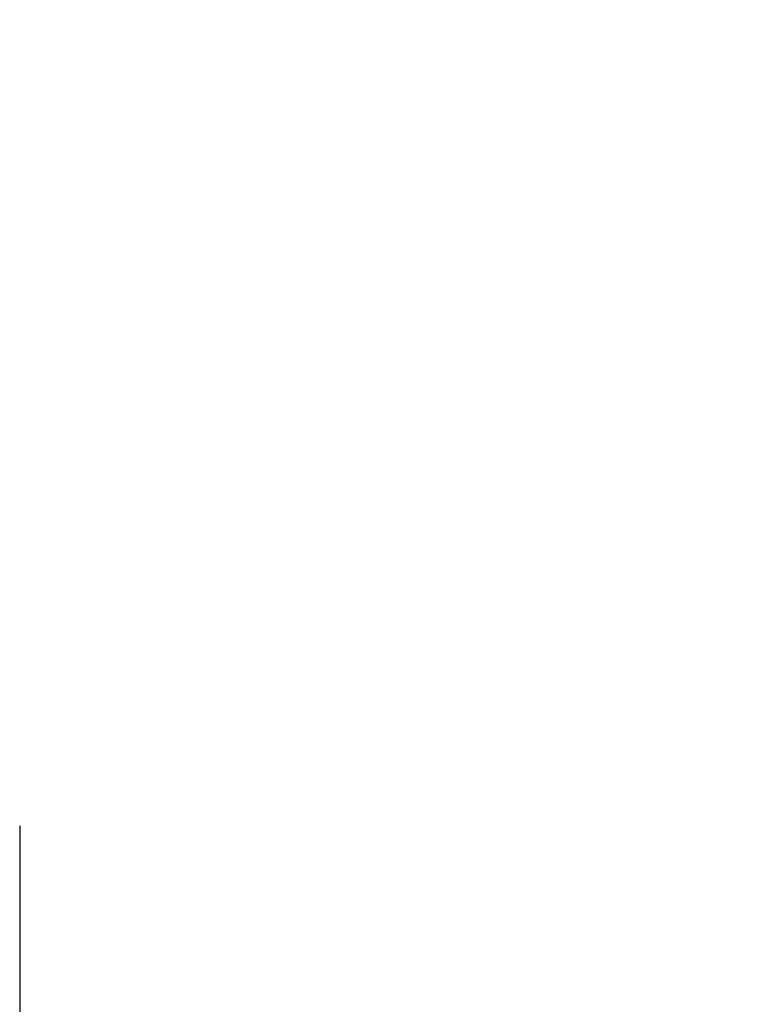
# Model space of a CAD drawing. Header units: inches. Extents: x 0.1 to 43.9, y 0.1 to 33.9.
# Tile 5 of 22: x 17.248 to 17.858, y 9.935 to 10.768. Entities that reach past the tile are written whole.
import ezdxf
from ezdxf import colors
from ezdxf.entities.mleader import LeaderData, LeaderLine
from ezdxf.math import Vec2, Vec3

# ---------------------------------------------------------------- set-up
doc = ezdxf.new("R2010")
doc.units = ezdxf.units.IN
doc.header["$MEASUREMENT"] = 0

msp = doc.modelspace()

# ---------------------------------------------------------------- linework, layer by layer
at = {"color": 7, "linetype": 'Continuous', "lineweight": 25}
msp.add_line((17.24788, 10.0861), (17.24788, 9.9176), dxfattribs=at)

# ---------------------------------------------------------------- leaders
ml = msp.add_multileader_mtext('Standard')
ml.set_content('McMASTER\\P90200A120\\PTYP~20 PCS.\\PPER MACHINE', color=256)
ml.set_leader_properties()
ml.build(insert=Vec2(0, 0))
ml.multileader.update_dxf_attribs({"dogleg_length": 0.2, "arrow_head_size": 0.4})
ctx = ml.context
ctx.base_point, ctx.char_height, ctx.arrow_head_size, ctx.landing_gap_size, ctx.plane_origin = Vec3(14.86023, 13.40407), 0.18, 0.4, 0.09, Vec3(18.22663, 25.27279)
ctx.text_align_type = 2
notes = []
notes.append((ctx, [(0, (1, 1, 0), (17.10023, 13.40407), (-1, 0), 0.2, [(0, [(18.08288, 10.48253)], 0, [])])]))
ctx.mtext.insert, ctx.mtext.alignment, ctx.mtext.flow_direction = Vec3(16.81023, 13.49407), 3, 5
for ctx, leaders in notes:
    for number, flags, end, landing, length, lines in leaders:
        leader = LeaderData()
        leader.index, (leader.has_last_leader_line, leader.has_dogleg_vector, leader.attachment_direction) = number, flags
        leader.last_leader_point, leader.dogleg_vector, leader.dogleg_length = Vec3(end), Vec3(landing), length
        for number, points, colour, breaks in lines:
            line = LeaderLine()
            line.index, line.vertices, line.color, line.breaks = number, Vec3.list(points), colors.encode_raw_color(colour), breaks
            leader.lines.append(line)
        ctx.leaders.append(leader)

doc.saveas('drawing.dxf')
